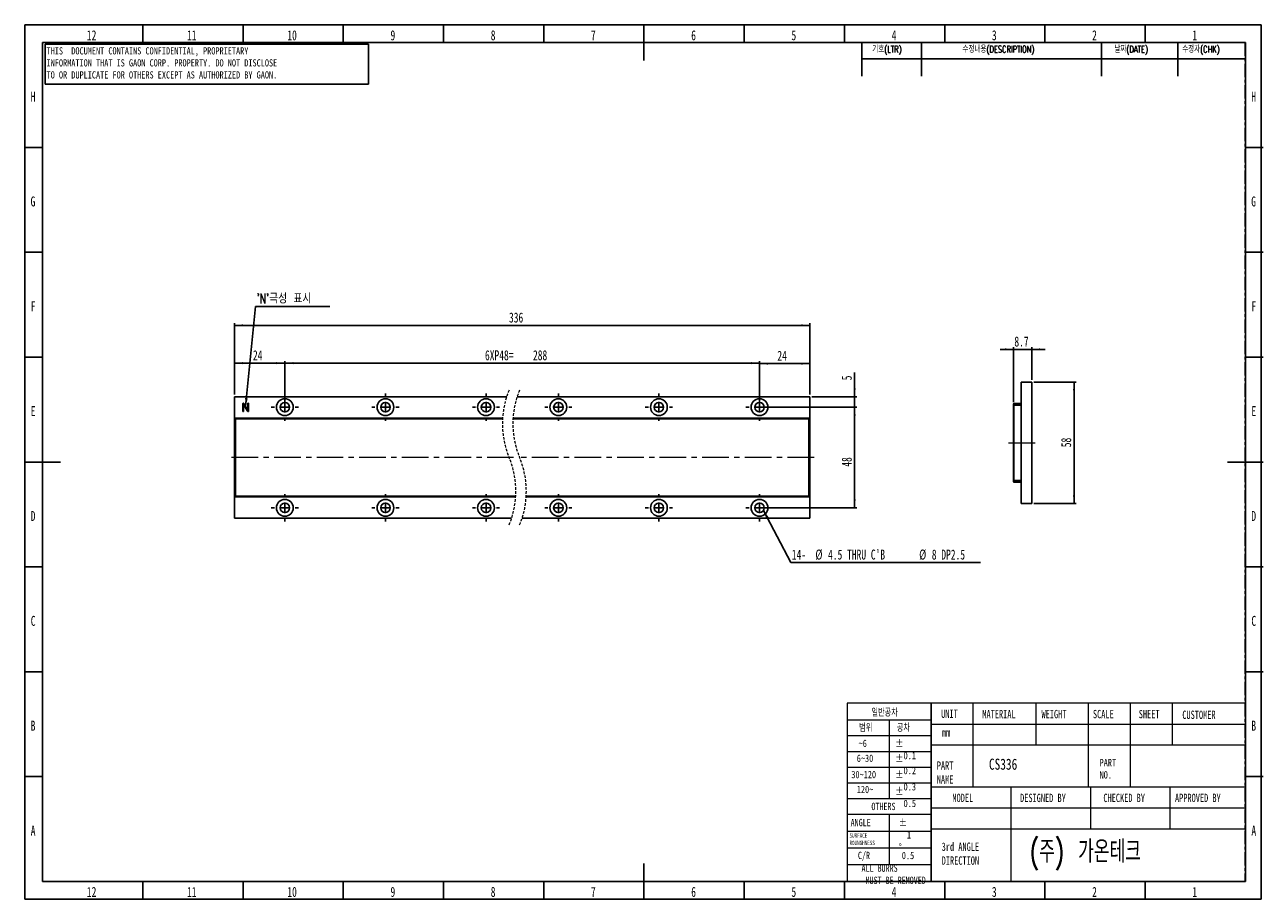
# Model space of a CAD drawing. Header units: millimetres. Extents: x 1 to 593, y 1 to 419.
import ezdxf

# ---------------------------------------------------------------- set-up
doc = ezdxf.new("R2010")
doc.units = ezdxf.units.MM
for name, pattern in [('CENTER', [10.16, 6.35, -1.27, 1.27, -1.27]), ('CENTERX2', [20.32, 12.7, -2.54, 2.54, -2.54]), ('HIDDEN', [1.905, 1.27, -0.635])]:
    doc.linetypes.add(name, pattern=pattern)
for name, color, linetype in [('CENTER_LINE', 1, 'CENTER'), ('DIM', 7, 'Continuous'), ('FORMAT', 7, 'Continuous')]:
    doc.layers.add(name, color=color, linetype=linetype)
doc.styles.add('SLDTEXTSTYLE0', font='TXT', dxfattribs={"width": 0.7})
doc.styles.add('SLDTEXTSTYLE1', font='TXT', dxfattribs={"width": 0.75})
doc.styles.add('SLDTEXTSTYLE2', font='TXT', dxfattribs={"width": 0.7, "bigfont": 'bigfont'})
doc.styles.add('SLDTEXTSTYLE3', font='TXT', dxfattribs={"width": 0.694444})
doc.dimstyles.new('SLDDIMSTYLE0', dxfattribs={"dimtxt": 5.45083, "dimasz": 4, "dimexe": 0, "dimexo": 0.0625, "dimgap": 1.362708, "dimtad": 1, "dimrnd": 1e-09, "dimzin": 12, "dimdsep": 46, "dimtxsty": 'SLDTEXTSTYLE0', "dimsah": 1, "dimcen": 0.09, "dimadec": 0, "dimazin": 3, "dimtfac": 1, "dimtofl": 0, "dimtmove": 0, "dimatfit": 3, "dimfxl": 0, "dimfrac": 2, "dimtolj": 1, "dimtzin": 12, "dimarcsym": 0})
doc.dimstyles.new('SLDDIMSTYLE1', dxfattribs={"dimtxt": 5.45083, "dimasz": 4, "dimexe": 0, "dimexo": 0.0625, "dimgap": 1.362708, "dimtad": 1, "dimrnd": 1e-09, "dimzin": 12, "dimdsep": 46, "dimtxsty": 'SLDTEXTSTYLE0', "dimsah": 1, "dimcen": 0.09, "dimadec": 0, "dimazin": 3, "dimtfac": 1, "dimtmove": 0, "dimatfit": 0, "dimfxl": 0, "dimfrac": 2, "dimtolj": 1, "dimtzin": 12, "dimarcsym": 0})
doc.dimstyles.new('SLDDIMSTYLE2', dxfattribs={"dimtxt": 0.18, "dimasz": 4, "dimexe": 0, "dimexo": 0.0625, "dimgap": 0, "dimtad": 0, "dimtih": 1, "dimtoh": 1, "dimdec": 0, "dimrnd": 1e-09, "dimzin": 0, "dimdsep": 46, "dimtxsty": 'Standard', "dimsah": 1, "dimcen": 0.09, "dimadec": 0, "dimazin": 0, "dimtfac": 4, "dimtdec": 0, "dimtofl": 0, "dimtmove": 0, "dimatfit": 3, "dimfxl": 0, "dimfrac": 2, "dimtolj": 1, "dimtzin": 0, "dimarcsym": 0})

# ---------------------------------------------------------------- blocks, each defined once
blk = doc.blocks.new('_D')
at = {"layer": 'DIM'}
for p, q in [((101.61, 242.14), (101.61, 258.14)), ((101.61, 257.14), (125.61, 257.14)), ((125.61, 237.14), (125.61, 258.14))]:
    blk.add_line(p, q, dxfattribs=at)
for points in [[(101.61, 257.14), (105.61, 256.64), (105.61, 257.64)], [(125.61, 257.14), (121.61, 257.64), (121.61, 256.64)]]:
    blk.add_solid(points, dxfattribs=at)
at = {"layer": 'DIM', "insert": (110.39, 263.28), "char_height": 4.762, "attachment_point": 1, "style": 'SLDTEXTSTYLE0'}
blk.add_mtext('24', dxfattribs=at)
blk = doc.blocks.new('_D_1')
at = {"layer": 'DIM'}
for p, q in [((101.61, 242.14), (101.61, 276.14)), ((101.61, 275.14), (376.13, 275.14)), ((376.13, 242.14), (376.13, 276.14))]:
    blk.add_line(p, q, dxfattribs=at)
for points in [[(101.61, 275.14), (105.61, 274.64), (105.61, 275.64)], [(376.13, 275.14), (372.13, 275.64), (372.13, 274.64)]]:
    blk.add_solid(points, dxfattribs=at)
at = {"layer": 'DIM', "insert": (232.57, 281.28), "char_height": 4.762, "attachment_point": 1, "style": 'SLDTEXTSTYLE0'}
blk.add_mtext('336', dxfattribs=at)
blk = doc.blocks.new('_D_2')
at = {"layer": 'DIM'}
for p, q in [((125.61, 237.14), (125.61, 258.14)), ((125.61, 257.14), (352.13, 257.14)), ((352.13, 237.14), (352.13, 258.14))]:
    blk.add_line(p, q, dxfattribs=at)
for points in [[(125.61, 257.14), (129.61, 256.64), (129.61, 257.64)], [(352.13, 257.14), (348.13, 257.64), (348.13, 256.64)]]:
    blk.add_solid(points, dxfattribs=at)
at = {"layer": 'DIM', "char_height": 4.762, "attachment_point": 1, "style": 'SLDTEXTSTYLE0'}
for s, insert in [('6XP48=', (221.11, 263.28)), ('288', (244.02, 263.28))]:
    blk.add_mtext(s, dxfattribs=dict(at, insert=insert))
blk = doc.blocks.new('_D_3')
at = {"layer": 'DIM'}
for p, q in [((352.13, 237.14), (352.13, 257.93)), ((352.13, 256.93), (376.13, 256.93)), ((376.13, 242.14), (376.13, 257.93))]:
    blk.add_line(p, q, dxfattribs=at)
for points in [[(352.13, 256.93), (356.13, 256.43), (356.13, 257.43)], [(376.13, 256.93), (372.13, 257.43), (372.13, 256.43)]]:
    blk.add_solid(points, dxfattribs=at)
at = {"layer": 'DIM', "insert": (360.64, 263.07), "char_height": 4.762, "attachment_point": 1, "style": 'SLDTEXTSTYLE0'}
blk.add_mtext('24', dxfattribs=at)
blk = doc.blocks.new('_D_4')
at = {"layer": 'DIM'}
for p, q in [((353.13, 236.14), (398.51, 236.14)), ((397.51, 236.14), (397.51, 188.14)), ((353.13, 188.14), (398.51, 188.14))]:
    blk.add_line(p, q, dxfattribs=at)
for points in [[(397.51, 236.14), (397.01, 232.14), (398.01, 232.14)], [(397.51, 188.14), (398.01, 192.14), (397.01, 192.14)]]:
    blk.add_solid(points, dxfattribs=at)
at = {"layer": 'DIM', "insert": (391.37, 207.76), "char_height": 4.762, "attachment_point": 1, "rotation": 90, "style": 'SLDTEXTSTYLE0'}
blk.add_mtext('48', dxfattribs=at)
blk = doc.blocks.new('_D_5')
at = {"layer": 'DIM'}
for p, q in [((397.51, 241.14), (397.51, 252.62)), ((377.13, 241.14), (398.51, 241.14)), ((397.51, 236.14), (397.51, 241.14)), ((353.13, 236.14), (398.51, 236.14)), ((397.51, 236.14), (397.51, 229.79))]:
    blk.add_line(p, q, dxfattribs=at)
for points in [[(397.51, 241.14), (398.01, 245.14), (397.01, 245.14)], [(397.51, 236.14), (397.01, 232.14), (398.01, 232.14)]]:
    blk.add_solid(points, dxfattribs=at)
at = {"layer": 'DIM', "insert": (391.37, 248.97), "char_height": 4.76, "attachment_point": 1, "rotation": 90, "style": 'SLDTEXTSTYLE0'}
blk.add_mtext('5', dxfattribs=at)
blk = doc.blocks.new('SW_NOTE_0')
at = {"layer": 'DIM', "color": 0}
blk.add_line((90.47, 0), (0, 0), dxfattribs=at)
at = {"layer": 'DIM', "color": 0, "attachment_point": 1, "style": 'SLDTEXTSTYLE0'}
for s, insert, char_height in [('14-', (0.41, 6.18), 4.762), ('%%c', (11.66, 6.18), 4.762), ("4.5 THRU C'B", (17.69, 6.18), 4.7625), ('%%c', (61.18, 6.18), 4.762), ('8 DP2.5', (67.21, 6.18), 4.762)]:
    blk.add_mtext(s, dxfattribs=dict(at, insert=insert, char_height=char_height))
blk = doc.blocks.new('SW_NOTE_0_1')
at = {"layer": 'DIM', "color": 0}
blk.add_line((35.43, 0), (0, 0), dxfattribs=at)
at = {"layer": 'DIM', "color": 0, "insert": (0.45, 6.22), "char_height": 4.762, "attachment_point": 1, "style": 'SLDTEXTSTYLE2'}
blk.add_mtext("'N'극성 표시", dxfattribs=at)
blk = doc.blocks.new('SW_CENTERMARKSYMBOL_0')
at = {"layer": 'DIM', "color": 0}
for p, q in [((-48, 5), (-48, 6.5)), ((0, 5), (0, 6.5)), ((48, 5), (48, 6.5)), ((82.53, 5), (82.53, 6.5)), ((130.53, 5), (130.53, 6.5)), ((178.53, 5), (178.53, 6.5)), ((-53, 0), (-54.5, 0)), ((-48, 0), (-50.5, 0)), ((-48, 0), (-48, 2.5)), ((-48, 0), (-48, -2.5)), ((-48, 0), (-45.5, 0)), ((-43, 0), (-41.5, 0)), ((-5, 0), (-6.5, 0)), ((0, 0), (-2.5, 0)), ((0, 0), (0, 2.5)), ((0, 0), (0, -2.5)), ((0, 0), (2.5, 0)), ((5, 0), (6.5, 0)), ((43, 0), (41.5, 0)), ((48, 0), (45.5, 0)), ((48, 0), (48, 2.5)), ((48, 0), (48, -2.5)), ((48, 0), (50.5, 0)), ((53, 0), (54.5, 0)), ((77.53, 0), (76.03, 0)), ((82.53, 0), (80.03, 0)), ((82.53, 0), (82.53, 2.5)), ((82.53, 0), (82.53, -2.5)), ((82.53, 0), (85.03, 0)), ((87.53, 0), (89.03, 0)), ((125.53, 0), (124.03, 0)), ((130.53, 0), (128.03, 0)), ((130.53, 0), (130.53, 2.5)), ((130.53, 0), (130.53, -2.5)), ((130.53, 0), (133.03, 0)), ((135.53, 0), (137.03, 0)), ((173.53, 0), (172.03, 0)), ((178.53, 0), (176.03, 0)), ((178.53, 0), (178.53, 2.5)), ((178.53, 0), (178.53, -2.5)), ((178.53, 0), (181.03, 0)), ((183.53, 0), (185.03, 0)), ((-48, -5), (-48, -6.5)), ((0, -5), (0, -6.5)), ((48, -5), (48, -6.5)), ((82.53, -5), (82.53, -6.5)), ((130.53, -5), (130.53, -6.5)), ((178.53, -5), (178.53, -6.5))]:
    blk.add_line(p, q, dxfattribs=at)
blk = doc.blocks.new('SW_CENTERMARKSYMBOL_1')
at = {"layer": 'DIM', "color": 0}
for p, q in [((-48, 5), (-48, 6.5)), ((0, 5), (0, 6.5)), ((48, 5), (48, 6.5)), ((82.53, 5), (82.53, 6.5)), ((130.53, 5), (130.53, 6.5)), ((178.53, 5), (178.53, 6.5)), ((-53, 0), (-54.5, 0)), ((-48, 0), (-50.5, 0)), ((-48, 0), (-48, 2.5)), ((-48, 0), (-48, -2.5)), ((-48, 0), (-45.5, 0)), ((-43, 0), (-41.5, 0)), ((-5, 0), (-6.5, 0)), ((0, 0), (-2.5, 0)), ((0, 0), (0, 2.5)), ((0, 0), (0, -2.5)), ((0, 0), (2.5, 0)), ((5, 0), (6.5, 0)), ((43, 0), (41.5, 0)), ((48, 0), (45.5, 0)), ((48, 0), (48, 2.5)), ((48, 0), (48, -2.5)), ((48, 0), (50.5, 0)), ((53, 0), (54.5, 0)), ((77.53, 0), (76.03, 0)), ((82.53, 0), (80.03, 0)), ((82.53, 0), (82.53, 2.5)), ((82.53, 0), (82.53, -2.5)), ((82.53, 0), (85.03, 0)), ((87.53, 0), (89.03, 0)), ((125.53, 0), (124.03, 0)), ((130.53, 0), (128.03, 0)), ((130.53, 0), (130.53, 2.5)), ((130.53, 0), (130.53, -2.5)), ((130.53, 0), (133.03, 0)), ((135.53, 0), (137.03, 0)), ((173.53, 0), (172.03, 0)), ((178.53, 0), (176.03, 0)), ((178.53, 0), (178.53, 2.5)), ((178.53, 0), (178.53, -2.5)), ((178.53, 0), (181.03, 0)), ((183.53, 0), (185.03, 0)), ((-48, -5), (-48, -6.5)), ((0, -5), (0, -6.5)), ((48, -5), (48, -6.5)), ((82.53, -5), (82.53, -6.5)), ((130.53, -5), (130.53, -6.5)), ((178.53, -5), (178.53, -6.5))]:
    blk.add_line(p, q, dxfattribs=at)
blk = doc.blocks.new('_D_6')
at = {"layer": 'DIM'}
for p, q in [((473.31, 263.7), (466.96, 263.7)), ((473.31, 238.54), (473.31, 264.7)), ((482.01, 263.7), (473.31, 263.7)), ((482.01, 249.14), (482.01, 264.7)), ((482.01, 263.7), (488.36, 263.7))]:
    blk.add_line(p, q, dxfattribs=at)
for points in [[(473.31, 263.7), (469.31, 264.2), (469.31, 263.2)], [(482.01, 263.7), (486.01, 263.2), (486.01, 264.2)]]:
    blk.add_solid(points, dxfattribs=at)
at = {"layer": 'DIM', "insert": (473.74, 269.84), "char_height": 4.762, "attachment_point": 1, "style": 'SLDTEXTSTYLE0'}
blk.add_mtext('8.7', dxfattribs=at)
blk = doc.blocks.new('_D_7')
at = {"layer": 'DIM'}
for p, q in [((483.01, 248.14), (503.22, 248.14)), ((502.22, 190.14), (502.22, 248.14)), ((483.01, 190.14), (503.22, 190.14))]:
    blk.add_line(p, q, dxfattribs=at)
for points in [[(502.22, 248.14), (501.72, 244.14), (502.72, 244.14)], [(502.22, 190.14), (502.72, 194.14), (501.72, 194.14)]]:
    blk.add_solid(points, dxfattribs=at)
at = {"layer": 'DIM', "insert": (496.08, 217.04), "char_height": 4.762, "attachment_point": 1, "rotation": 90, "style": 'SLDTEXTSTYLE0'}
blk.add_mtext('58', dxfattribs=at)

msp = doc.modelspace()

# ---------------------------------------------------------------- linework, layer by layer
at = {"color": 7, "linetype": 'Continuous', "lineweight": 25}
for p, q in [((57.833, 410), (57.833, 418.5)), ((105.667, 410), (105.667, 418.5)), ((153.5, 410), (153.5, 418.5)), ((201.333, 410), (201.333, 418.5)), ((249.167, 410), (249.167, 418.5)), ((297, 418.501), (297, 401.499)), ((344.833, 410), (344.833, 418.5)), ((392.667, 410), (392.667, 418.5)), ((440.5, 410), (440.5, 418.5)), ((488.333, 410), (488.333, 418.5)), ((536.167, 410), (536.167, 418.5)), ((10, 10), (10, 410)), ((10, 410), (584, 410)), ((584, 410), (584, 10)), ((10, 360), (1.5, 360)), ((584, 360), (592.5, 360)), ((10, 310), (1.5, 310)), ((584, 310), (592.5, 310)), ((10, 260), (1.5, 260)), ((584, 260), (592.5, 260)), ((477.013, 248.142), (482.013, 248.142)), ((477.013, 190.142), (477.013, 248.142)), ((482.013, 190.142), (482.013, 248.142)), ((101.606, 241.142), (101.606, 183.142)), ((231.466, 241.142), (101.606, 241.142)), ((105.599, 237.836), (105.599, 234.23)), ((105.945, 234.216), (105.945, 237.45)), ((105.945, 237.45), (107.674, 234.538)), ((106.192, 237.674), (106.009, 237.934)), ((107.97, 234.632), (106.192, 237.674)), ((107.97, 237.903), (107.97, 234.632)), ((108.315, 234.257), (108.315, 237.903)), ((376.133, 241.142), (236.466, 241.142)), ((376.133, 183.142), (376.133, 241.142)), ((473.513, 237.542), (473.313, 237.542)), ((473.313, 237.542), (473.313, 200.742)), ((473.513, 237.542), (473.513, 200.742)), ((473.513, 237.142), (477.013, 237.142)), ((473.613, 237.842), (473.613, 237.642)), ((476.713, 237.842), (473.613, 237.842)), ((476.713, 237.642), (473.613, 237.642)), ((476.713, 237.642), (476.713, 237.842)), ((229.505, 230.842), (102.106, 230.842)), ((102.106, 230.842), (102.106, 230.542)), ((229.487, 230.542), (102.106, 230.542)), ((102.106, 230.542), (102.106, 193.742)), ((107.674, 234.538), (107.968, 234.111)), ((375.633, 230.542), (234.487, 230.542)), ((375.633, 230.842), (234.505, 230.842)), ((375.633, 230.842), (375.633, 230.542)), ((375.633, 230.542), (375.633, 193.742)), ((1.499, 210), (18.501, 210)), ((592.501, 210), (575.499, 210)), ((473.513, 201.142), (477.013, 201.142)), ((473.313, 200.742), (473.513, 200.742)), ((473.613, 200.642), (473.613, 200.442)), ((473.613, 200.642), (476.713, 200.642)), ((473.613, 200.442), (476.713, 200.442)), ((476.713, 200.442), (476.713, 200.642)), ((235.794, 193.742), (102.106, 193.742)), ((102.106, 193.742), (102.106, 193.442)), ((235.777, 193.442), (102.106, 193.442)), ((375.633, 193.442), (240.777, 193.442)), ((375.633, 193.742), (240.794, 193.742)), ((375.633, 193.742), (375.633, 193.442)), ((477.013, 190.142), (482.013, 190.142)), ((101.606, 183.142), (233.815, 183.142)), ((238.815, 183.142), (376.133, 183.142)), ((10, 160), (1.5, 160)), ((584, 160), (592.5, 160)), ((10, 110), (1.5, 110)), ((584, 110), (592.5, 110)), ((10, 60), (1.5, 60)), ((584, 60), (592.5, 60)), ((297, 1.499), (297, 18.501)), ((584, 10), (10, 10)), ((57.833, 10), (57.833, 1.5)), ((105.667, 10), (105.667, 1.5)), ((153.5, 10), (153.5, 1.5)), ((201.333, 10), (201.333, 1.5)), ((249.167, 10), (249.167, 1.5)), ((344.833, 10), (344.833, 1.5)), ((392.667, 10), (392.667, 1.5)), ((440.5, 10), (440.5, 1.5)), ((488.333, 10), (488.333, 1.5)), ((536.167, 10), (536.167, 1.5))]:
    msp.add_line(p, q, dxfattribs=at)
at = {"color": 7, "linetype": 'Continuous', "lineweight": 18}
for p, q in [((434, 95), (394, 95)), ((394, 95), (394, 10)), ((583.884, 95), (434, 95)), ((434, 95), (434, 10)), ((434, 10), (434, 95)), ((454, 95), (454, 75)), ((484, 95), (484, 75)), ((509, 95), (509, 75)), ((529, 95), (529, 75)), ((549, 95), (549, 75)), ((583.884, 95), (583.884, 10)), ((394, 87), (434, 87)), ((414, 87), (414, 49.5)), ((434, 85), (583.972, 85)), ((394, 79.5), (434, 79.5)), ((394, 72), (434, 72)), ((583.972, 75), (434, 75)), ((454, 75), (454, 55)), ((509, 75), (509, 55)), ((529, 75), (529, 55)), ((394, 64.5), (434, 64.5)), ((394, 57), (434, 57)), ((584, 55), (434, 55)), ((472, 55), (472, 45)), ((510, 55), (510, 45)), ((548, 55), (548, 45)), ((394, 49.5), (434, 49.5)), ((394, 42), (434, 42)), ((414, 42), (414, 18)), ((434, 45), (583.884, 45)), ((472, 45), (472, 10)), ((510, 45), (510, 35)), ((548, 45), (548, 35)), ((394, 34), (434, 34)), ((434, 35), (583.884, 35)), ((394, 26), (434, 26)), ((394, 18), (434, 18)), ((394, 10), (434, 10)), ((583.884, 10), (434, 10))]:
    msp.add_line(p, q, dxfattribs=at)
at = {"color": 7, "linetype": 'Continuous', "lineweight": 25}
for centre, radius in [((125.606, 236.142), 4), ((125.606, 236.142), 2.25), ((173.606, 236.142), 4), ((173.606, 236.142), 2.25), ((221.606, 236.142), 4), ((221.606, 236.142), 2.25), ((256.133, 236.142), 4), ((256.133, 236.142), 2.25), ((304.133, 236.142), 4), ((304.133, 236.142), 2.25), ((352.133, 236.142), 4), ((352.133, 236.142), 2.25), ((125.606, 188.142), 4), ((125.606, 188.142), 2.25), ((173.606, 188.142), 4), ((173.606, 188.142), 2.25), ((221.606, 188.142), 4), ((221.606, 188.142), 2.25), ((256.133, 188.142), 4), ((256.133, 188.142), 2.25), ((304.133, 188.142), 4), ((304.133, 188.142), 2.25), ((352.133, 188.142), 4), ((352.133, 188.142), 2.25)]:
    msp.add_circle(centre, radius, dxfattribs=at)
at = {"color": 7, "linetype": 'HIDDEN', "lineweight": 18}
for centre, radius, start, end in [((271.251, 228.23), 41.828, 157.380135, 202.619865), ((276.251, 228.23), 41.827, 157.380135, 202.619865), ((194.031, 196.055), 41.827, 337.380135, 22.619865), ((199.031, 196.055), 41.828, 337.380135, 22.619865)]:
    msp.add_arc(centre, radius, start, end, dxfattribs=at)
at = {"color": 7, "linetype": 'Continuous', "lineweight": 25}
for centre, radius, start, end in [((473.613, 237.542), 0.3, 90, 180), ((473.613, 237.542), 0.1, 90, 180), ((473.613, 200.742), 0.3, 180, 270), ((473.613, 200.742), 0.1, 180, 270)]:
    msp.add_arc(centre, radius, start, end, dxfattribs=at)
for points, knots in [([(105.761, 238.043), (105.734, 238.037), (105.681, 238.024), (105.608, 237.951), (105.603, 237.88), (105.599, 237.836)], [0, 0, 0, 0, 0.2810787, 0.5606872, 1, 1, 1, 1]), ([(106.009, 237.934), (105.993, 237.955), (105.96, 237.998), (105.874, 238.047), (105.803, 238.045), (105.761, 238.043)], [0, 0, 0, 0, 0.2805662, 0.5612002, 1, 1, 1, 1]), ([(108.019, 238.013), (108.003, 237.995), (107.974, 237.964), (107.971, 237.922), (107.97, 237.903)], [0, 0, 0, 0, 0.5587492, 1, 1, 1, 1]), ([(108.14, 238.043), (108.116, 238.042), (108.073, 238.04), (108.036, 238.021), (108.019, 238.013)], [0, 0, 0, 0, 0.5593626, 1, 1, 1, 1]), ([(108.261, 238.007), (108.24, 238.019), (108.202, 238.041), (108.159, 238.043), (108.14, 238.043)], [0, 0, 0, 0, 0.5579481, 1, 1, 1, 1]), ([(108.315, 237.903), (108.313, 237.927), (108.308, 237.969), (108.275, 237.995), (108.261, 238.007)], [0, 0, 0, 0, 0.55891896, 1, 1, 1, 1]), ([(105.599, 234.23), (105.601, 234.202), (105.605, 234.152), (105.635, 234.113), (105.649, 234.095)], [0, 0, 0, 0, 0.5599874, 1, 1, 1, 1]), ([(105.649, 234.095), (105.669, 234.08), (105.705, 234.052), (105.749, 234.046), (105.769, 234.043)], [0, 0, 0, 0, 0.5591367, 1, 1, 1, 1]), ([(105.769, 234.043), (105.793, 234.045), (105.836, 234.046), (105.874, 234.066), (105.89, 234.075)], [0, 0, 0, 0, 0.5592749, 1, 1, 1, 1]), ([(105.89, 234.075), (105.909, 234.098), (105.941, 234.14), (105.944, 234.192), (105.945, 234.216)], [0, 0, 0, 0, 0.5589194, 1, 1, 1, 1]), ([(107.968, 234.111), (107.982, 234.095), (108.01, 234.061), (108.085, 234.033), (108.14, 234.04), (108.173, 234.043)], [0, 0, 0, 0, 0.27985191, 0.56068754, 1, 1, 1, 1]), ([(108.173, 234.043), (108.198, 234.052), (108.248, 234.07), (108.308, 234.148), (108.313, 234.216), (108.315, 234.257)], [0, 0, 0, 0, 0.28053586, 0.56040513, 1, 1, 1, 1])]:
    msp.add_open_spline(points, degree=3, knots=knots, dxfattribs=at)
at = {"layer": 'CENTER_LINE'}
for p, q in [((13.577, 410), (583.884, 410)), ((583.884, 410), (583.884, 10)), ((13.577, 10), (583.884, 10))]:
    msp.add_line(p, q, dxfattribs=at)
at = {"layer": 'DIM'}
for p, q in [((11.158, 409.296), (165.544, 409.296)), ((11.158, 409.296), (11.158, 390.12)), ((165.544, 409.296), (165.544, 390.12)), ((400.884, 410), (400.884, 393.95)), ((429.384, 410), (429.384, 393.95)), ((515.322, 409.905), (515.322, 393.95)), ((551.78, 410), (551.78, 393.95)), ((400.884, 402.2), (583.884, 402.2)), ((11.158, 390.12), (165.544, 390.12))]:
    msp.add_line(p, q, dxfattribs=at)
at = {"layer": 'DIM', "linetype": 'CENTERX2', "lineweight": 18}
for p, q in [((470.972, 219.142), (484.013, 219.142)), ((234.799, 212.142), (99.606, 212.142)), ((378.133, 212.142), (237.641, 212.142))]:
    msp.add_line(p, q, dxfattribs=at)
at = {"layer": 'FORMAT'}
for p, q in [((1.5, 418.5), (591.5, 418.5)), ((1.5, 418.5), (1.5, 1.5)), ((591.5, 418.5), (591.5, 1.5)), ((1.5, 1.5), (591.5, 1.5))]:
    msp.add_line(p, q, dxfattribs=at)

# ---------------------------------------------------------------- block references
at = {"layer": 'DIM'}
for name, p in [('SW_NOTE_0_1', (111.673, 284.149)), ('SW_CENTERMARKSYMBOL_0', (173.606, 236.142)), ('SW_CENTERMARKSYMBOL_1', (173.606, 188.142)), ('SW_NOTE_0', (367.137, 162.059))]:
    msp.add_blockref(name, p, dxfattribs=at)

# ---------------------------------------------------------------- texts
at = {"color": 7, "linetype": 'Continuous', "lineweight": 0}
for s, insert, char_height, attachment_point, style in [('12', (33.4, 415.879), 4.7625, 2, 'SLDTEXTSTYLE0'), ('11', (81.233, 415.879), 4.7625, 2, 'SLDTEXTSTYLE0'), ('10', (129.066, 415.879), 4.7625, 2, 'SLDTEXTSTYLE0'), ('9', (177.158, 415.879), 4.762, 2, 'SLDTEXTSTYLE0'), ('8', (224.991, 415.879), 4.762, 2, 'SLDTEXTSTYLE0'), ('7', (272.825, 415.879), 4.762, 2, 'SLDTEXTSTYLE0'), ('6', (320.658, 415.879), 4.762, 2, 'SLDTEXTSTYLE0'), ('5', (368.491, 415.879), 4.762, 2, 'SLDTEXTSTYLE0'), ('4', (416.325, 415.879), 4.762, 2, 'SLDTEXTSTYLE0'), ('3', (464.158, 415.879), 4.762, 2, 'SLDTEXTSTYLE0'), ('2', (511.991, 415.879), 4.762, 2, 'SLDTEXTSTYLE0'), ('1', (559.825, 415.879), 4.762, 2, 'SLDTEXTSTYLE0'), ('H', (5.44, 386.629), 4.762, 2, 'SLDTEXTSTYLE0'), ('H', (587.94, 386.629), 4.762, 2, 'SLDTEXTSTYLE0'), ('G', (5.391, 336.629), 4.762, 2, 'SLDTEXTSTYLE0'), ('G', (587.891, 336.629), 4.762, 2, 'SLDTEXTSTYLE0'), ('F', (5.495, 286.629), 4.762, 2, 'SLDTEXTSTYLE0'), ('F', (587.995, 286.629), 4.762, 2, 'SLDTEXTSTYLE0'), ('E', (5.477, 236.629), 4.762, 2, 'SLDTEXTSTYLE0'), ('E', (587.977, 236.629), 4.762, 2, 'SLDTEXTSTYLE0'), ('D', (5.466, 186.629), 4.762, 2, 'SLDTEXTSTYLE0'), ('D', (587.966, 186.629), 4.762, 2, 'SLDTEXTSTYLE0'), ('C', (5.479, 136.629), 4.762, 2, 'SLDTEXTSTYLE0'), ('C', (587.979, 136.629), 4.762, 2, 'SLDTEXTSTYLE0'), ('일반공차', (405.526, 92.147), 3.5, 1, 'SLDTEXTSTYLE2'), ('UNIT', (438.791, 91.959), 3.9687, 1, 'SLDTEXTSTYLE0'), ('MATERIAL', (458.46, 91.77), 3.9687, 1, 'SLDTEXTSTYLE0'), ('WEIGHT', (486.7, 91.77), 3.9687, 1, 'SLDTEXTSTYLE0'), ('SCALE', (511.232, 91.77), 3.9687, 1, 'SLDTEXTSTYLE0'), ('SHEET', (533.106, 91.77), 3.9687, 1, 'SLDTEXTSTYLE0'), ('CUSTOMER', (553.885, 91.445), 3.9687, 1, 'SLDTEXTSTYLE0'), ('B', (5.463, 86.629), 4.762, 2, 'SLDTEXTSTYLE0'), ('범위', (399.674, 84.895), 3.5, 1, 'SLDTEXTSTYLE2'), ('공차', (417.635, 84.895), 3.5, 1, 'SLDTEXTSTYLE2'), ('B', (587.963, 86.629), 4.762, 2, 'SLDTEXTSTYLE0'), ('~6', (399.413, 77.596), 3.5, 1, 'SLDTEXTSTYLE1'), ('%%p^J  0.1', (416.897, 77.596), 3.5, 1, 'SLDTEXTSTYLE3'), ('mm', (439.192, 83.016), 3.9687, 1, 'SLDTEXTSTYLE0'), ('6~30', (398.542, 70.458), 3.5, 1, 'SLDTEXTSTYLE1'), ('%%p^J  0.2', (416.897, 70.458), 3.5, 1, 'SLDTEXTSTYLE3'), ('PART^JNAME', (436.721, 67.208), 3.9687, 1, 'SLDTEXTSTYLE0'), ('CS336', (461.621, 68.543), 5.2917, 1, 'SLDTEXTSTYLE1'), ('PART^JNO.', (514.421, 68.37), 3.5, 1, 'SLDTEXTSTYLE1'), ('30~120', (395.956, 62.706), 3.5, 1, 'SLDTEXTSTYLE1'), ('%%p^J  0.3', (416.897, 62.706), 3.5, 1, 'SLDTEXTSTYLE3'), ('120~', (398.542, 55.608), 3.5, 1, 'SLDTEXTSTYLE1'), ('%%p^J  0.5', (416.897, 54.789), 3.5, 1, 'SLDTEXTSTYLE3'), ('OTHERS', (405.526, 47.497), 3.5, 1, 'SLDTEXTSTYLE0'), ('MODEL', (444.168, 51.802), 3.9687, 1, 'SLDTEXTSTYLE0'), ('DESIGNED BY', (476.478, 51.802), 3.96875, 1, 'SLDTEXTSTYLE0'), ('CHECKED BY', (516.218, 51.802), 3.9687, 1, 'SLDTEXTSTYLE0'), ('APPROVED BY', (550.382, 51.802), 3.96875, 1, 'SLDTEXTSTYLE0'), ('A', (5.485, 36.629), 4.762, 2, 'SLDTEXTSTYLE0'), ('ANGLE', (395.605, 39.807), 3.5, 1, 'SLDTEXTSTYLE0'), ('%%p^J  1^J%%d', (418.553, 39.781), 3.5, 1, 'SLDTEXTSTYLE1'), ('A', (587.985, 36.629), 4.762, 2, 'SLDTEXTSTYLE0'), ('SURFACE^JROUNGHNESS', (395.072, 32.954), 2.11667, 1, 'SLDTEXTSTYLE0'), ('(주) 가온테크', (481.188, 29.519), 10.5833, 1, 'SLDTEXTSTYLE2'), ('C/R', (399.086, 24.136), 3.5, 1, 'SLDTEXTSTYLE0'), ('0.5', (420.035, 24.111), 3.5, 1, 'SLDTEXTSTYLE1'), ('3rd ANGLE^JDIRECTION', (439.047, 28.534), 3.96875, 1, 'SLDTEXTSTYLE0'), ('ALL BURRS^J MUST BE REMOVED', (400.802, 18.082), 3.5, 1, 'SLDTEXTSTYLE0'), ('12', (33.4, 7.379), 4.7625, 2, 'SLDTEXTSTYLE0'), ('11', (81.233, 7.379), 4.7625, 2, 'SLDTEXTSTYLE0'), ('10', (129.066, 7.379), 4.7625, 2, 'SLDTEXTSTYLE0'), ('9', (177.158, 7.379), 4.762, 2, 'SLDTEXTSTYLE0'), ('8', (224.991, 7.379), 4.762, 2, 'SLDTEXTSTYLE0'), ('7', (272.825, 7.379), 4.762, 2, 'SLDTEXTSTYLE0'), ('6', (320.658, 7.379), 4.762, 2, 'SLDTEXTSTYLE0'), ('5', (368.491, 7.379), 4.762, 2, 'SLDTEXTSTYLE0'), ('4', (416.325, 7.379), 4.762, 2, 'SLDTEXTSTYLE0'), ('3', (464.158, 7.379), 4.762, 2, 'SLDTEXTSTYLE0'), ('2', (511.991, 7.379), 4.762, 2, 'SLDTEXTSTYLE0'), ('1', (559.825, 7.379), 4.762, 2, 'SLDTEXTSTYLE0')]:
    msp.add_mtext(s, dxfattribs=dict(at, insert=insert, char_height=char_height, attachment_point=attachment_point, style=style))
at = {"layer": 'DIM', "attachment_point": 1}
for s, insert, char_height, style in [('THIS  DOCUMENT CONTAINS CONFIDENTIAL, PROPRIETARY ^JINFORMATION THAT IS GAON CORP. PROPERTY. DO NOT DISCLOSE ^JTO OR DUPLICATE FOR OTHERS EXCEPT AS AUTHORIZED BY GAON.', (11.906, 407.791), 3.439583, 'SLDTEXTSTYLE0'), ('기호(LTR)', (405.92, 408.389), 3.175, 'SLDTEXTSTYLE2'), ('수정내용(DESCRIPTION)', (448.986, 408.389), 3.175, 'SLDTEXTSTYLE2'), ('날짜(DATE)', (521.483, 408.389), 3.175, 'SLDTEXTSTYLE2'), ('수정자(CHK)', (553.826, 408.389), 3.175, 'SLDTEXTSTYLE2')]:
    msp.add_mtext(s, dxfattribs=dict(at, insert=insert, char_height=char_height, style=style))

# ---------------------------------------------------------------- dimensions: what is measured, and where the dimension line sits
at = {"layer": 'DIM'}
for base, p1, p2, text, picture, middle in [((376.133, 275.142), (101.606, 241.142), (376.133, 241.142), '336', '_D_1', (238.03, 275.142)), ((352.133, 257.142), (125.606, 236.142), (352.133, 236.142), '6XP48=288', '_D_2', (238.03, 257.142))]:
    dim = msp.add_linear_dim(base=base, p1=p1, p2=p2, text=text, dimstyle='SLDDIMSTYLE0', dxfattribs=at)
    dim.commit()
    dim.dimension.update_dxf_attribs({"geometry": picture, "text_midpoint": middle, "dimtype": 160})
for base, p1, p2, dimstyle, picture, middle in [((473.313, 263.698), (482.013, 248.142), (473.313, 237.542), 'SLDDIMSTYLE1', '_D_6', (478.436, 263.698)), ((125.606, 257.142), (101.606, 241.142), (125.606, 236.142), 'SLDDIMSTYLE0', '_D', (114.03, 257.142)), ((376.133, 256.931), (352.133, 236.142), (376.133, 241.142), 'SLDDIMSTYLE0', '_D_3', (364.287, 256.931))]:
    dim = msp.add_linear_dim(base=base, p1=p1, p2=p2, dimstyle=dimstyle, dxfattribs=at)
    dim.commit()
    dim.dimension.update_dxf_attribs({"geometry": picture, "text_midpoint": middle, "dimtype": 160})
for base, p1, p2, dimstyle, picture, middle in [((397.511, 241.142), (352.133, 236.142), (376.133, 241.142), 'SLDDIMSTYLE1', '_D_5', (397.511, 250.796)), ((502.217, 248.142), (482.013, 190.142), (482.013, 248.142), 'SLDDIMSTYLE0', '_D_7', (502.217, 220.686)), ((397.511, 188.142), (352.133, 236.142), (352.133, 188.142), 'SLDDIMSTYLE0', '_D_4', (397.511, 211.4))]:
    dim = msp.add_linear_dim(base=base, p1=p1, p2=p2, angle=90, dimstyle=dimstyle, dxfattribs=at)
    dim.commit()
    dim.dimension.update_dxf_attribs({"geometry": picture, "text_midpoint": middle, "dimtype": 160})

# ---------------------------------------------------------------- leaders
for points in [[(106.884, 236.49), (111.673, 284.149)], [(354.029, 186.93), (367.137, 162.059)]]:
    msp.add_leader(points, dimstyle='SLDDIMSTYLE2', dxfattribs=at)

doc.saveas('drawing.dxf')
